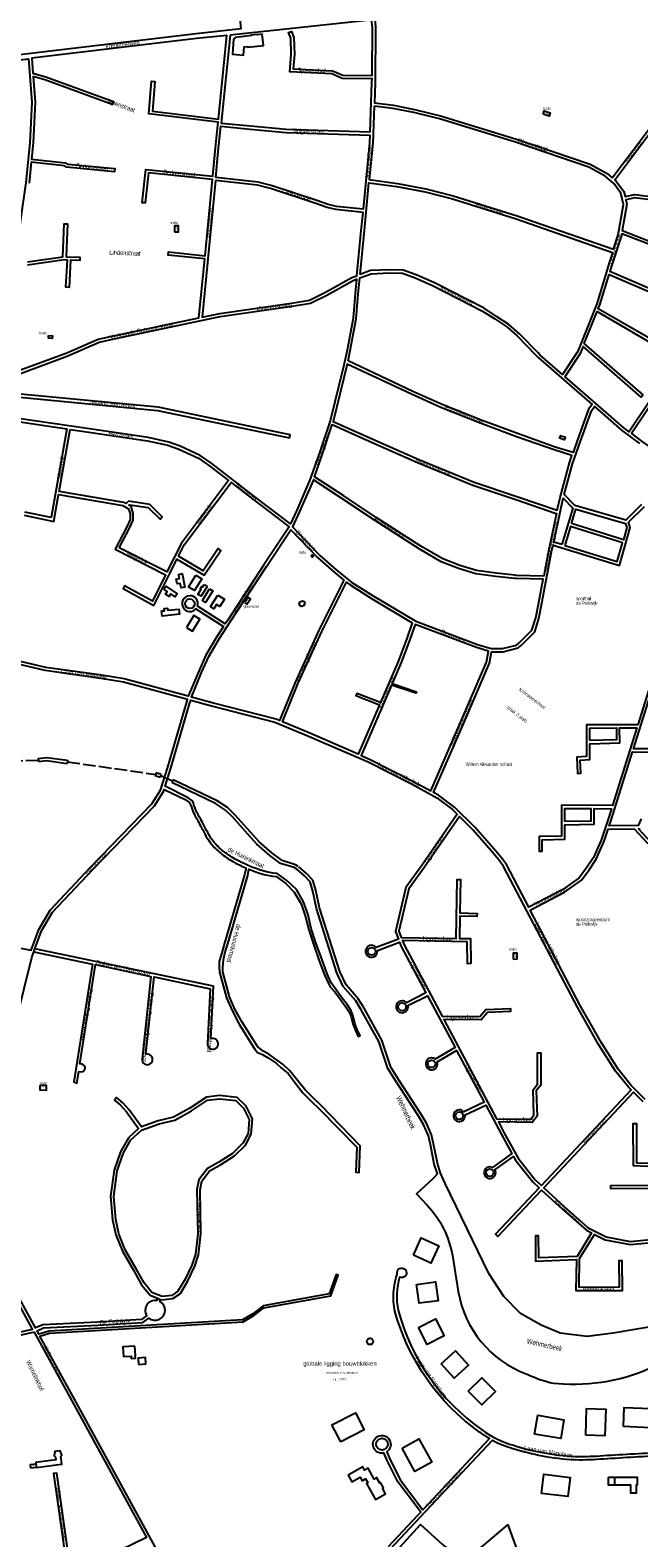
# Model space of a CAD drawing. Extents: x 240000 to 254380, y 435016 to 451025.
# Tile 21 of 35: x 247049 to 247622, y 442375 to 443795. Entities that reach past the tile are written whole.
import ezdxf
from ezdxf.enums import TextEntityAlignment as Align

# ---------------------------------------------------------------- set-up
doc = ezdxf.new("R2010")
doc.units = 0
doc.header["$MEASUREMENT"] = 0
doc.linetypes.add('ACAD_ISO02W100', pattern=[15, 12, -3])
for name, color, linetype in [('BOU-G00', 254, 'Continuous'), ('BOU-G01TRF', 254, 'Continuous'), ('BOU-G01WB', 254, 'Continuous'), ('BOU-G03TRF_code 300_betreedbaar', 254, 'Continuous'), ('BOU-G04TRF_glasvezel', 254, 'Continuous'), ('bou-H01BijG', 254, 'Continuous'), ('BOU-H01IA', 254, 'Continuous'), ('DUI-T02LE', 254, 'ACAD_ISO02W100'), ('SEM-G01TRF', 254, 'Continuous'), ('SEM-H01FA', 254, 'Continuous'), ('SEM-H03ST', 250, 'Continuous'), ('SEM-H03WA', 254, 'Continuous'), ('SEM-H04HN_Trafo_glasvezel', 254, 'Continuous'), ('VER-H01KV', 254, 'Continuous'), ('WAT-H01IT', 254, 'Continuous'), ('WAT-H01WL', 254, 'Continuous')]:
    doc.layers.add(name, color=color, linetype=linetype)
doc.layers.add('SEM-H03HN_Trafo_betreedbaar', color=254, linetype='Continuous', lineweight=0)

msp = doc.modelspace()

# ---------------------------------------------------------------- linework, layer by layer
at = {"layer": 'BOU-G00'}
for points in [[(247188.5, 443282.3), (247191.9, 443283), (247194.5, 443270.3), (247191.1, 443269.6), (247190.2, 443273.8), (247187.3, 443273.3), (247186.3, 443277.7), (247189.3, 443278.3)], [(247204.9, 443281.6), (247210.5, 443278.1), (247203.6, 443267), (247198, 443270.4)], [(247174.7, 443268.4), (247176.6, 443271.2), (247187.4, 443264), (247185.5, 443261.2), (247181.2, 443264), (247179.6, 443261.5), (247176.3, 443263.7), (247178, 443266.2)], [(247212.6, 443272.8), (247215.5, 443271), (247209.7, 443261.7), (247206.8, 443263.5), (247209.8, 443268.4), (247208.9, 443269), (247210.2, 443271), (247211.1, 443270.4)], [(247217.8, 443268.6), (247220.8, 443266.8), (247213.9, 443255.8), (247211, 443257.6)], [(247225.4, 443262.8), (247231.7, 443258.8), (247227.3, 443251.9), (247224.2, 443253.8), (247221.9, 443250), (247218.6, 443252.1)], [(247172.6, 443247.9), (247175.4, 443248.1), (247175.1, 443250.2), (247178.3, 443250.5), (247178.5, 443248.5), (247188.8, 443249.6), (247189.3, 443244.8), (247173.2, 443243.1)], [(247196.1, 443232.3), (247201.7, 443228.9), (247208.6, 443240), (247203, 443243.5)]]:
    msp.add_lwpolyline(points, close=True, dxfattribs=at)
at = {"layer": 'BOU-G01TRF'}
for points in [[(247066.2, 443507.3), (247069.8, 443507), (247069.6, 443504.3), (247066, 443504.6), (247066.2, 443507.2)], [(247313.2, 443299.9), (247314.5, 443298.4), (247315.5, 443299.5), (247314.2, 443300.7)]]:
    msp.add_lwpolyline(points, close=True, dxfattribs=at)
at = {"layer": 'BOU-G01WB'}
msp.add_lwpolyline([(247380.6, 442422), (247381.4, 442422.5), (247378.7, 442427.3), (247377.9, 442426.8), (247374.9, 442432), (247372.7, 442430.7), (247367, 442440.8), (247363.7, 442438.9), (247361.9, 442442.2), (247348.1, 442434.4), (247351.7, 442427.9), (247359.5, 442432.3), (247361.4, 442429), (247364.7, 442430.9), (247366.7, 442427.3), (247365.5, 442426.6), (247374, 442411.5), (247383.5, 442416.8)], close=True, dxfattribs=at)
at = {"layer": 'BOU-G03TRF_code 300_betreedbaar'}
for points in [[(247531.7, 443715.6), (247532.8, 443718.6), (247538.5, 443716.7), (247537.4, 443713.7)], [(247184.8, 443604.9), (247188.4, 443604.7), (247188.6, 443610.3), (247184.9, 443610.4)], [(247503.7, 442920.2), (247507.3, 442920.3), (247507.3, 442925.8), (247503.6, 442925.8)], [(247058.1, 442801), (247057.9, 442797.1), (247064.1, 442796.8), (247064.4, 442800.7)], [(247049.4, 442440.8), (247049.1, 442444.3), (247054.3, 442445.1), (247054.8, 442441.5)]]:
    msp.add_lwpolyline(points, close=True, dxfattribs=at)
msp.add_lwpolyline([(247054.8, 442441.5), (247059.5, 442442.1), (247064.2, 442442.7), (247068.9, 442443.3), (247073.5, 442443.9), (247078.7, 442444.6), (247077.9, 442452.2), (247078.8, 442453.4), (247077, 442457.3), (247072.1, 442456.7), (247071.4, 442452.5), (247072.6, 442451.3), (247072.9, 442448.8), (247068.2, 442448.1), (247063.6, 442447.5), (247058.9, 442446.9), (247054.2, 442446.2), (247054.3, 442445.1)], dxfattribs=at)
at = {"layer": 'BOU-G04TRF_glasvezel'}
msp.add_lwpolyline([(247250.8, 443255.7), (247252.9, 443254.3), (247256.2, 443259.4), (247254.1, 443260.7)], close=True, dxfattribs=at)
at = {"layer": 'bou-H01BijG'}
msp.add_lwpolyline([(247302.2, 443255), (247303.1, 443256.6), (247305.4, 443257.4), (247306.7, 443256.7), (247307.3, 443254.8), (247306.2, 443252.7), (247304.4, 443252.2), (247302.8, 443253.1)], close=True, dxfattribs=at)
at = {"layer": 'BOU-H01IA'}
for points in [[(247250.1, 443788.7), (247242.2, 443787.8), (247240.4, 443786), (247239.2, 443772.1), (247249.6, 443771.2), (247250.3, 443778.8), (247253.7, 443779.2), (247253.8, 443778.6), (247268.4, 443780.3), (247267.2, 443790.7), (247262.7, 443790.2), (247262.7, 443790.6), (247257, 443790), (247257.1, 443789.5), (247252.6, 443789)], [(247552.7, 443411.4), (247551.7, 443408.8), (247547.3, 443410.4), (247548.3, 443413), (247548.9, 443412.8)], [(247409.7, 442641.3), (247417.1, 442657.7), (247433.5, 442650.3), (247426.1, 442633.9)], [(247412.7, 442613.9), (247430.6, 442616.4), (247433, 442598.5), (247415.2, 442596.1)], [(247414.5, 442573.4), (247430.6, 442581.4), (247438.6, 442565.4), (247422.5, 442557.3)], [(247147.4, 442555.7), (247136.1, 442555), (247136.7, 442546), (247143.8, 442546.4), (247143.9, 442544.2), (247147.9, 442544.4), (247147.8, 442546.7), (247148, 442546.7)], [(247151, 442538.6), (247157.9, 442539), (247157.5, 442545), (247150.6, 442544.6)], [(247435.9, 442539.1), (247449.3, 442551.2), (247461.4, 442537.8), (247448, 442525.7)], [(247461.3, 442513.3), (247474.1, 442526), (247486.8, 442513.1), (247474, 442500.5)], [(247571.9, 442472), (247572.7, 442497), (247590.7, 442496.4), (247589.9, 442471.4)], [(247607.4, 442480.1), (247608.2, 442498), (247633.1, 442497), (247632.4, 442479)], [(247341.2, 442465.7), (247332.9, 442481.7), (247355.2, 442493.1), (247363.4, 442477.1)], [(247523.7, 442473), (247526.7, 442490.7), (247551.4, 442486.5), (247548.3, 442468.8)], [(247399, 442459.7), (247414.7, 442468.4), (247426.9, 442446.5), (247411.1, 442437.8)], [(247530.3, 442417.2), (247532.3, 442435.1), (247557.2, 442432.2), (247555.1, 442414.3)], [(247593.2, 442432.3), (247620.2, 442432.3), (247620.2, 442424.8), (247619.4, 442424.8), (247619.4, 442417.3), (247614.2, 442417.3), (247614.2, 442424.8), (247593.2, 442424.8)]]:
    msp.add_lwpolyline(points, close=True, dxfattribs=at)
msp.add_lwpolyline([(247599.2, 442424.8), (247599.2, 442432.3)], dxfattribs=at)
msp.add_circle((247368.8, 442560.2), 3, dxfattribs=at)
at = {"layer": 'BOU-H01IA', "invisible_edges": 15}
for points in [[(247088.5, 442887.2), (247088.2, 442880.8), (247093.6, 442880.1)], [(247086.9, 442874.8), (247084.6, 442868.8), (247092.1, 442873.2)]]:
    msp.add_3dface(points, dxfattribs=at)
at = {"layer": 'DUI-T02LE'}
for points in [[(246880, 443103.2), (247056.7, 443107.5)], [(247083.8, 443105.9), (247167.1, 443094)], [(247171.3, 443091.2), (247166.7, 443092.6)], [(247172.2, 443094), (247167.6, 443095.4)], [(247182.8, 443087.7), (247171.8, 443092.6)]]:
    msp.add_lwpolyline(points, dxfattribs=at)
at = {"layer": 'VER-H01KV'}
for points in [[(247214.1, 443945.1), (247207.5, 443942.2), (247190.3, 443932.7), (247098.2, 443868.2), (247079.5, 443858.2), (247058.2, 443849.8), (247016.5, 443840.4), (247009.8, 443839.2), (246991.2, 443835.9), (246985.1, 443831.2), (246981.3, 443824.4), (246980.3, 443815.8), (246990.1, 443765.2), (246994.3, 443765.4), (247011.9, 443768.5), (247023.1, 443769.9), (247205, 443791.6), (247247.4, 443796.2), (247245.9, 443811.5), (247240.5, 443849.3), (247215.6, 443937.4)], [(247237, 443790), (247228.7, 443707.1), (247256.4, 443704.4), (247290, 443701.3), (247368.8, 443698.9), (247370.6, 443745.3), (247370.7, 443748.9), (247342.5, 443749.2), (247332.8, 443753.5), (247293.3, 443755.4), (247294.6, 443771.7), (247294.2, 443787), (247292.2, 443792.3), (247295, 443793.4), (247297.2, 443787.6), (247297.6, 443771.7), (247296.5, 443758.2), (247333.5, 443756.4), (247343.2, 443752.2), (247370.7, 443751.9), (247371.1, 443797.5), (247370.3, 443804.3), (247368.7, 443804.1)], [(246989.9, 443760.2), (246994.8, 443760.4), (247012.7, 443763.5), (247023.7, 443764.9), (247047.3, 443767.7), (247050.6, 443726.8), (247048.6, 443688.6), (247044.9, 443651.1), (247039.5, 443614.1), (247035.1, 443578), (247035, 443576.8), (247005.9, 443577.9), (246968.1, 443579.3), (246965, 443580.5), (246963.5, 443585.1), (246967.4, 443609.6), (246990.2, 443745.6)], [(247372.8, 443723.1), (247371.4, 443688.3), (247368.1, 443653.9), (247394.7, 443650.2), (247421.4, 443645.3), (247447.2, 443638.6), (247507.2, 443619.8), (247598.1, 443588.3), (247602.5, 443602), (247607.5, 443630.6), (247605, 443641.3), (247598.4, 443650.3), (247590.3, 443657.1), (247574.9, 443665.6), (247505.9, 443689.3), (247434.3, 443711.2), (247410.2, 443717), (247390.4, 443721)], [(247223.6, 443656), (247226, 443680.4), (247228.4, 443704.1), (247256.1, 443701.5), (247289.8, 443698.3), (247368.7, 443695.9), (247368.4, 443688.5), (247362.5, 443626.1), (247337.1, 443628.7), (247329.3, 443630.5), (247317.8, 443634.5), (247275.9, 443648.4), (247263.6, 443651.6)], [(247223.3, 443653), (247210.9, 443524.5), (247227.3, 443527.9), (247295, 443537.7), (247311.8, 443540.4), (247326.8, 443547.8), (247351.7, 443561.7), (247356.4, 443563.4), (247360.6, 443606.1), (247362.2, 443623.1), (247336.6, 443625.7), (247328.4, 443627.6), (247316.9, 443631.7), (247275.1, 443645.5), (247263, 443648.6)], [(247359.5, 443564.6), (247363.5, 443605.9), (247367.8, 443650.9), (247394.2, 443647.3), (247420.7, 443642.4), (247446.3, 443635.7), (247506.3, 443616.9), (247597.2, 443585.4), (247594.3, 443576.6), (247582.3, 443537), (247564.6, 443493.1), (247563.6, 443491), (247550, 443470.4), (247529.1, 443488.6), (247527.2, 443490.7), (247509.5, 443508.8), (247499.4, 443517.6), (247488, 443525.2), (247476.3, 443532.8), (247429, 443557), (247412.4, 443564.4), (247399.9, 443568.7), (247386.9, 443569.1), (247369.4, 443568.2)], [(247348.3, 443483.2), (247350.1, 443492.9), (247355.9, 443523), (247357.7, 443546.5), (247359.2, 443561.3), (247370, 443565.2), (247386.9, 443566.1), (247399.3, 443565.7), (247411.3, 443561.6), (247427.7, 443554.3), (247474.8, 443530.2), (247486.3, 443522.7), (247497.6, 443515.2), (247507.4, 443506.7), (247525, 443488.6), (247527, 443486.5), (247577.9, 443442.2), (247574.6, 443437.7), (247564.1, 443408.8), (247559.9, 443396.9), (247543.2, 443402.2), (247508.6, 443414.5), (247474.4, 443427.2), (247437.2, 443441.9), (247409.2, 443454.6)], [(247436, 443439.1), (247407.9, 443451.9), (247347.4, 443480.3), (247334.1, 443426.2), (247368.6, 443410.7), (247414.7, 443390.4), (247466.7, 443369.2), (247507.1, 443355.7), (247545.1, 443342.6), (247547.7, 443354.7), (247556.5, 443387.4), (247558.9, 443394.1), (247542.3, 443399.4), (247507.6, 443411.6), (247473.3, 443424.4)], [(247646.2, 443462.4), (247642.6, 443456), (247614.9, 443414.8), (247624.3, 443407.8), (247682.5, 443366.5), (247714.7, 443347), (247788.9, 443312.1), (247823.3, 443299.7), (247844.7, 443377.4), (247794.9, 443397.6), (247752.9, 443413.9), (247707.9, 443432.5), (247669.9, 443450.9)], [(247132.8, 443307.2), (247142.8, 443326.4), (247145.9, 443333.3), (247145.9, 443339.7), (247144, 443346.2), (247141.9, 443347.3), (247142.6, 443347.9), (247160, 443345.1), (247171.1, 443334.3), (247173.2, 443336.5), (247161.4, 443348), (247141.6, 443351.1), (247139.1, 443348.9), (247137, 443350), (247076.2, 443360.4), (247086.5, 443418.8), (247104.2, 443416.3), (247159.4, 443408.1), (247178.5, 443403.8), (247188.8, 443400.3), (247207.3, 443391.7), (247218.1, 443384.1), (247235.7, 443370.6), (247191.4, 443311.8), (247177.6, 443284.6)], [(247437.2, 443296.9), (247416.5, 443308.9), (247374.7, 443335.7), (247344, 443356.1), (247316.4, 443374.1), (247324.2, 443395.8), (247333.2, 443423.4), (247367.4, 443408), (247413.5, 443387.6), (247465.7, 443366.4), (247506.1, 443352.9), (247544.1, 443339.7), (247544.5, 443339.6), (247536.9, 443304), (247532.5, 443280.7), (247506.5, 443281.3), (247505, 443281.5), (247487.7, 443283.4), (247468.9, 443285.8), (247453.2, 443290.7)], [(247435.9, 443294.2), (247415, 443306.3), (247373.1, 443333.2), (247342.4, 443353.6), (247315.5, 443371.2), (247302.5, 443341.4), (247295.9, 443326.9), (247321.4, 443300.5), (247336.6, 443286.9), (247351.8, 443274.8), (247371.9, 443262.2), (247411.8, 443238.3), (247470, 443216.2), (247482.7, 443212.4), (247493.4, 443212.5), (247506.7, 443215.7), (247509.2, 443217.9), (247521.2, 443229.9), (247524.8, 443241.4), (247527.8, 443255.7), (247531.9, 443277.7), (247506.4, 443278.3), (247504.7, 443278.5), (247487.3, 443280.4), (247468.3, 443282.9), (247452.2, 443287.9)], [(247549.3, 443310.4), (247541.8, 443312.7), (247550.6, 443354.1), (247559.8, 443344.5)], [(247558.5, 443330.1), (247562.7, 443343.6), (247609.2, 443330.2), (247610.6, 443326.4), (247607.4, 443314.9)], [(247220.3, 443161.4), (247200.6, 443166.7), (247210.3, 443190), (247217, 443204.9), (247226.7, 443221.7), (247237.3, 443237.5), (247271.5, 443289.8), (247294.4, 443324.1), (247319.3, 443298.3), (247334.6, 443284.6), (247344.3, 443276.9), (247320.6, 443229.9), (247298.3, 443180.6), (247283.5, 443144.6), (247280.3, 443145.9)], [(247552.2, 443309.6), (247601.6, 443294.4), (247606.5, 443312), (247557.6, 443327.3)], [(247301, 443179.4), (247323.3, 443228.6), (247346.7, 443275), (247350, 443272.3), (247370.3, 443259.7), (247408.6, 443236.7), (247403, 443221), (247395.4, 443200.4), (247378.7, 443161.8), (247356.3, 443170.1), (247355.5, 443168.3), (247377.7, 443159.5), (247357.6, 443113), (247310, 443133.6), (247286.3, 443143.4)], [(247453.9, 443142.7), (247478.4, 443199.6), (247480.2, 443210), (247469.1, 443213.4), (247411.3, 443235.2), (247405.9, 443219.9), (247398.2, 443199.3), (247389.6, 443179.6), (247412.7, 443171.8), (247412, 443170.4), (247389, 443177.9), (247360.4, 443111.8), (247368.3, 443108.4), (247409.8, 443087.4), (247426.1, 443078.5)], [(246997.4, 443210.6), (246996.1, 443196.4), (246986.8, 443118.9), (246981.4, 443089.5), (246968, 443021.7), (246964.6, 443006), (246950.5, 442936.6), (246960.2, 442935), (247007.9, 442935.9), (247011.3, 442935.6), (247049.7, 442928.4), (247057, 442948), (247067.6, 442966.1), (247105.9, 443007), (247163.4, 443066.2), (247171.6, 443079.2), (247178.4, 443100.7), (247196, 443161.2), (247197.1, 443164.6), (247136.7, 443180.9), (247113.6, 443184.7), (247063, 443191.7), (247021.7, 443201.6)], [(247575.7, 443125.9), (247575.7, 443137.6), (247600.7, 443137.7), (247600.9, 443126.6)], [(247494.6, 443007.4), (247491, 443012.2), (247485.1, 443019.6), (247465.7, 443041.9), (247453.1, 443054.4), (247420.1, 443006.6), (247405.2, 442986.2), (247395.8, 442946.3), (247398.1, 442940.5), (247450, 442939.6), (247450.9, 442995.2), (247453.9, 442995.2), (247453.4, 442963.6), (247469.6, 442963.1), (247469.5, 442960.1), (247453.3, 442960.6), (247453, 442939.6), (247463.3, 442939.4), (247463.6, 442915.9), (247460.6, 442915.8), (247460.4, 442936.4), (247399.3, 442937.5), (247400.9, 442933.4), (247436.6, 442866.4), (247472.1, 442866.1), (247477.9, 442872.8), (247501, 442873.7), (247501.1, 442870.7), (247479.3, 442869.9), (247473.4, 442863.1), (247438.2, 442863.3), (247488, 442769.8), (247520.1, 442769.3), (247523, 442773.4), (247522.3, 442797.1), (247526.6, 442802.5), (247526.6, 442831.8), (247529.6, 442831.8), (247529.6, 442801.4), (247525.3, 442796.1), (247526, 442772.4), (247521.6, 442766.3), (247489.6, 442766.8), (247494.8, 442756.9), (247508.2, 442732.7), (247524.2, 442712.3), (247530.1, 442706.9), (247614.7, 442796.9), (247612.4, 442799.1), (247599.9, 442814.6), (247584, 442839.7), (247564, 442875)], [(247552.2, 443049.6), (247552.2, 443062), (247576.7, 443061.8), (247576.7, 443050)], [(246887.8, 442694), (246887.2, 442691.8), (246881.4, 442639.9), (246875, 442612.2), (246873.5, 442603.4), (246873.5, 442520.4), (246874.9, 442512.6), (246880.9, 442513.8), (246913.7, 442527.5), (246948.4, 442541.9), (247000.8, 442560.3), (247008, 442561.8), (247031.5, 442567.4), (247051.2, 442571.7), (247021.5, 442625.9), (247013.2, 442635), (247005.7, 442642.2), (247001.5, 442645)]]:
    msp.add_lwpolyline(points, close=True, dxfattribs=at)
for points in [[(247676.6, 443836.7), (247565.7, 443824.5), (247537.4, 443821.3), (247506.7, 443818.4), (247373.3, 443804.6), (247374.1, 443797.6), (247373.6, 443745.2), (247372.9, 443726.1), (247390.9, 443723.9), (247410.8, 443719.9), (247435.1, 443714.1), (247506.8, 443692.1), (247576.1, 443668.3), (247592, 443659.6), (247596.9, 443655.5), (247630.9, 443700.7), (247635.8, 443705.4), (247641.6, 443708.4), (247650.2, 443708.4), (247702.9, 443701.7), (247703.4, 443707.6), (247705.9, 443746.2), (247704.4, 443789.7), (247700.7, 443837.7)], [(247037.3, 443473.8), (247083.4, 443490.7), (247112.9, 443503.7), (247128.9, 443507.3), (247207.8, 443523.8), (247213.2, 443579.2), (247178.9, 443582.8), (247179.2, 443585.8), (247213.5, 443582.1), (247220.4, 443654), (247160.4, 443660.2), (247157.2, 443631.9), (247154.2, 443632.2), (247157.7, 443663.5), (247220.7, 443657), (247223, 443680.7), (247225.8, 443707.9), (247160.7, 443715.7), (247163.2, 443746.6), (247166.1, 443746.4), (247163.9, 443718.3), (247226.1, 443710.9), (247234, 443789.7), (247205.5, 443786.6), (247050.3, 443768.1), (247051.4, 443754.1), (247063.7, 443750.7), (247127.2, 443727.5), (247126.2, 443724.7), (247062.8, 443747.9), (247051.7, 443750.9), (247053.6, 443726.9), (247051.6, 443688.4), (247050.1, 443673.3), (247082.1, 443669.7), (247084.2, 443668.4), (247128.7, 443664.3), (247128.4, 443661.3), (247083.2, 443665.5), (247081.1, 443666.8), (247049.8, 443670.3), (247047.9, 443650.7)], [(247692.4, 443630.2), (247700.2, 443670.6), (247702.6, 443698.7), (247650.1, 443705.4), (247642.3, 443705.4), (247637.6, 443702.9), (247633.2, 443698.7), (247599.2, 443653.5), (247600.6, 443652.4), (247607.8, 443642.6), (247608.9, 443638), (247618, 443639.8), (247684, 443631.3)], [(247684, 443631.3), (247683.6, 443628.3), (247618.1, 443636.7), (247609.6, 443635), (247610.6, 443630.7), (247606.3, 443606), (247673.1, 443580.1)], [(247046.3, 443576.5), (247079.7, 443581.1), (247079.7, 443581.3), (247080.9, 443612.3), (247083.9, 443612.2), (247082.7, 443581.2), (247095.7, 443580.9), (247095.6, 443577.9), (247086.9, 443578.1), (247085.5, 443552.5), (247082.5, 443552.6), (247083.9, 443578.2), (247080.9, 443578.3), (247046.4, 443573.5)], [(247673.1, 443580.1), (247672, 443577.3), (247605.8, 443603), (247605.5, 443601.2), (247597.2, 443575.7), (247594.7, 443567.6), (247665.2, 443537.3)], [(247038.1, 443470.9), (247084.4, 443487.9), (247113.9, 443500.8), (247129.5, 443504.3), (247227.8, 443524.9), (247295.4, 443534.8), (247312.7, 443537.5), (247328.2, 443545.2), (247352.9, 443559), (247356, 443560.1), (247354.7, 443546.7), (247352.9, 443523.4), (247347.2, 443493.5), (247344.1, 443479.2), (247331.2, 443426.9), (247321.3, 443396.8), (247312.3, 443371.4), (247299.8, 443342.6), (247294, 443329.8), (247261.5, 443354.5), (247219.9, 443386.6), (247208.8, 443394.3), (247190, 443403.1), (247179.3, 443406.7), (247160, 443411.1), (247104.6, 443419.3), (247035.7, 443429.4)], [(247649.7, 443494.3), (247583.6, 443532.4), (247585.1, 443536), (247593.8, 443564.7), (247664.1, 443534.5), (247665.2, 443537.3)], [(247625.8, 443451.4), (247570.5, 443499.6), (247582.5, 443529.6), (247648.3, 443491.6), (247649.7, 443494.3)], [(247625.8, 443451.4), (247623.9, 443449.1), (247569.3, 443496.7), (247567.4, 443491.9), (247566.2, 443489.5), (247552.3, 443468.4), (247607.5, 443420.4), (247612.5, 443416.6), (247632.2, 443445.9)], [(247039.2, 443449), (247168.9, 443436.7), (247292.9, 443410.7), (247293.5, 443413.7), (247169.4, 443439.7), (247039.7, 443451.9)], [(247624.4, 443348.2), (247609.5, 443333.2), (247561.6, 443347), (247551.5, 443357.4), (247559.4, 443386.5), (247567, 443407.8), (247577.2, 443436.2), (247580.2, 443440.2), (247605.6, 443418.1), (247622.5, 443405.4)], [(247035.1, 443426.5), (247083.5, 443419.2), (247068.7, 443335.7), (247043.9, 443340.9)], [(247663.3, 443275.9), (247620.9, 443140.8), (247572.7, 443140.6), (247572.7, 443110.7), (247563.5, 443110.2), (247564.2, 443094.8), (247567.2, 443095), (247566.6, 443107.4), (247575.7, 443107.9), (247575.7, 443122.9), (247604, 443123.7), (247603.7, 443137.7), (247619.9, 443137.8), (247597, 443064.7), (247549.2, 443065), (247549.2, 443035.8), (247527.9, 443035.4), (247527.9, 443021.8), (247530.9, 443021.8), (247530.9, 443032.4), (247552.2, 443032.9), (247552.2, 443046.6), (247579.7, 443047.1), (247579.7, 443061.8), (247596, 443061.7), (247592.9, 443051.7), (247586.5, 443032), (247579.1, 443015.7), (247572.7, 443005.9), (247565.8, 442996.5), (247550.3, 442985.5), (247518.2, 442968.9), (247497.2, 443009.1), (247493.4, 443014.1), (247487.4, 443021.5), (247467.9, 443044), (247448.4, 443063.3), (247433.4, 443074.5), (247428.7, 443077), (247456.7, 443141.5), (247481.3, 443198.7), (247483.2, 443209.4), (247493.8, 443209.5), (247508.2, 443213), (247511.3, 443215.7), (247523.8, 443228.3), (247527.7, 443240.6), (247530.7, 443255.1), (247539.8, 443303.4), (247541.2, 443309.8), (247603.7, 443290.6), (247613.8, 443326.5), (247612, 443331.4), (247627.3, 443346.2)], [(247644.7, 443118), (247616.9, 443118.1), (247639.7, 443190.9)], [(247624.1, 443052.1), (247621.3, 443045.8), (247594, 443045.6), (247595.7, 443050.8), (247615.9, 443115.1), (247642.4, 443115)], [(247627.9, 442788.1), (247614.6, 442801.1), (247602.3, 442816.4), (247586.6, 442841.2), (247566.7, 442876.4), (247519.6, 442966.2), (247551.9, 442983), (247567.9, 442994.3), (247575.1, 443004.1), (247581.8, 443014.2), (247589.3, 443031), (247593, 443042.5), (247617.6, 443042.8), (247630.3, 443029.1)], [(247633.2, 443030.3), (247621.6, 443042.8), (247623.2, 443042.9)], [(247626, 442785.8), (247616.8, 442794.8), (247532.3, 442704.9), (247552, 442686.9), (247574.3, 442667.3), (247591.1, 442658.7), (247613.8, 442654.4), (247639.3, 442656.8)], [(247171.7, 442599.8), (247172.6, 442599.5), (247183.1, 442600.7), (247190.3, 442605.4), (247197.4, 442617.4), (247204, 442631), (247207.4, 442641.8), (247209.6, 442661.4), (247208.9, 442702.8), (247210.6, 442711), (247217.8, 442720.7), (247228.2, 442726.4), (247241.1, 442734.9), (247251.6, 442744.9), (247256.9, 442755.3), (247258.1, 442769.8), (247252.3, 442781.7), (247243.7, 442789.9), (247227, 442791.8), (247214.8, 442790.2), (247199.3, 442779.9), (247183.9, 442771.3), (247169.4, 442768), (247153.6, 442762.3), (247141.8, 442778.4), (247136.1, 442784.7), (247130.1, 442789.8), (247128.3, 442787.4), (247134, 442782.6), (247139.5, 442776.5), (247151, 442760.8), (247141.4, 442751.9), (247133.9, 442738.8), (247128, 442721.5), (247124.6, 442696.8), (247126.5, 442674.7), (247129.4, 442660.6), (247135.7, 442645.1), (247146, 442627.2), (247153.7, 442613.6), (247161.7, 442603.8), (247168.9, 442600.9)], [(247132.3, 442661.5), (247129.5, 442675.1), (247127.7, 442696.7), (247130.9, 442720.8), (247136.6, 442737.6), (247143.7, 442750), (247153.6, 442759.1), (247170.3, 442765.2), (247185, 442768.5), (247200.9, 442777.3), (247215.9, 442787.4), (247227, 442788.7), (247242.4, 442787), (247249.8, 442779.9), (247255, 442769.2), (247254, 442756.1), (247249.1, 442746.8), (247239.2, 442737.2), (247226.6, 442728.9), (247215.8, 442723), (247207.8, 442712.3), (247205.9, 442703.1), (247206.6, 442661.5), (247204.4, 442642.5), (247201.2, 442632.1), (247194.8, 442618.8), (247188, 442607.5), (247182.1, 442603.6), (247173, 442602.6), (247163.5, 442606.3), (247156.2, 442615.3), (247148.6, 442628.7), (247138.4, 442646.4)], [(247630.4, 442725), (247616.9, 442725.4), (247616.4, 442765.4), (247619.6, 442765.4), (247619.8, 442728.3), (247633.5, 442727.9)], [(247631.9, 442704.3), (247595.4, 442704), (247595.4, 442707), (247630.2, 442707.3)], [(247138.4, 442646.4), (247132.3, 442661.5)], [(247168.9, 442600.9), (247171.7, 442599.8)], [(247032.1, 442564.5), (247051.8, 442568.8), (247052.7, 442569), (247088, 442504.4), (247158.3, 442375.6), (247123, 442358.3)], [(247085.6, 442354.5), (247073.9, 442436.2), (247070.9, 442435.8), (247082.6, 442354.3)]]:
    msp.add_lwpolyline(points, dxfattribs=at)
for points in [[(247043.3, 443338), (247071.1, 443332.1), (247075.6, 443357.4), (247136, 443347.2), (247141.5, 443344.1), (247142.9, 443339.2), (247142.9, 443333.9), (247140.1, 443327.7), (247128.8, 443305.9), (247176.3, 443281.9), (247164, 443257.2), (247137.8, 443271.6), (247136.4, 443269), (247165.3, 443253.1), (247180.3, 443283.2), (247187.1, 443296.7), (247212.7, 443281.4), (247228.3, 443304.9), (247225.8, 443306.6), (247211.8, 443285.5), (247188.5, 443299.4), (247193.9, 443310.2), (247238.1, 443368.8), (247259.7, 443352.1), (247292.8, 443327), (247269, 443291.4), (247234.8, 443239.1), (247232.5, 443235.7), (247206.4, 443252.4, 0.511089), (247199.3, 443262.2, 1.547223), (247204.9, 443249.8), (247230.8, 443233.2), (247224.2, 443223.3), (247214.3, 443206.3), (247207.5, 443191.2), (247197.7, 443167.5), (247137.3, 443183.9), (247114, 443187.7), (247063.5, 443194.7), (247022.6, 443204.4)], [(247029, 442835.4), (247050.3, 442921.5), (247052.3, 442926.9), (247053.4, 442929.8), (247059.7, 442946.7), (247070, 442964.3), (247108.1, 443004.9), (247165.8, 443064.3), (247174.3, 443078), (247174.9, 443079.7), (247194.8, 443070.3), (247199.2, 443067.3), (247199.6, 443066), (247200.3, 443064), (247201, 443062.1), (247201.7, 443060.2), (247202.4, 443058.4), (247203.2, 443056.9), (247203.9, 443055.4), (247204.6, 443054.1), (247205.4, 443052.8), (247206.1, 443051.5), (247206.8, 443050.2), (247207.6, 443048.8), (247208.4, 443047.2), (247209.3, 443045.5), (247210.3, 443043.7), (247211.3, 443041.8), (247212.3, 443039.8), (247213.4, 443037.9), (247214.4, 443036), (247215.5, 443034.1), (247216.6, 443032.4), (247217.7, 443030.8), (247218.8, 443029.3), (247219.9, 443027.9), (247221.1, 443026.5), (247222.2, 443025.3), (247223.4, 443024.1), (247224.6, 443023), (247225.8, 443021.9), (247227, 443020.8), (247228.3, 443019.7), (247229.7, 443018.7), (247231, 443017.7), (247232.5, 443016.7), (247233.9, 443015.6), (247235.4, 443014.6), (247237, 443013.6), (247238.7, 443012.6), (247240.4, 443011.6), (247242.3, 443010.5), (247244.4, 443009.5), (247246.6, 443008.4), (247248.9, 443007.3), (247251.8, 443006), (247251.8, 443004.8), (247250.7, 442999.4), (247231.7, 442935.1), (247229.6, 442927.2), (247228.3, 442922.8), (247226.9, 442917.8), (247226.7, 442912.5), (247227.1, 442907.7), (247233.6, 442883.7), (247239, 442871.7), (247245.5, 442858.8), (247257, 442840.8), (247260.5, 442835.3), (247262.9, 442832.2), (247267.5, 442830.3), (247272.9, 442827.2), (247280.4, 442822.1), (247285.3, 442817.8), (247291.9, 442812.5), (247298.2, 442803.5), (247305.6, 442794.1), (247313.7, 442786.2), (247321.4, 442778.8), (247356.4, 442743.2), (247355.6, 442719.4), (247358.5, 442719.2), (247359.5, 442744.3), (247322.9, 442782.2), (247315.8, 442788.9), (247307.8, 442797.2), (247300.7, 442805.4), (247293.2, 442815), (247287.1, 442820.9), (247281.3, 442825.1), (247273.7, 442830.5), (247268.3, 442833.5), (247263.1, 442837.6), (247259.1, 442843.7), (247248.4, 442860.7), (247241.7, 442873), (247236.5, 442884.7), (247230.2, 442908), (247230.2, 442912.6), (247230.8, 442919.5), (247232.5, 442927), (247235, 442934.5), (247253.7, 442998.8), (247254.7, 443004.8), (247257.3, 443003.7), (247260.5, 443002.5), (247263.8, 443001.4), (247267.1, 443000.4), (247270.5, 442999.4), (247273.9, 442998.7), (247277.2, 442998.2), (247280.6, 442997.8), (247289.4, 442991.4), (247297.4, 442983.1), (247303.9, 442972), (247307.9, 442960.7), (247311.2, 442947.7), (247315.6, 442934.1), (247321, 442918.6), (247325.9, 442905.4), (247329.6, 442897.1), (247331.4, 442894.1), (247335.6, 442889.2), (247340.9, 442882.2), (247345.8, 442875.5), (247349.4, 442869.8), (247351.1, 442865.8), (247352.5, 442859.1), (247355.2, 442853), (247357.8, 442847.3), (247359.5, 442848.1), (247356.7, 442853.6), (247354.5, 442859.8), (247353, 442866.4), (247350.9, 442871.4), (247347.4, 442877.3), (247341.7, 442884.7), (247337, 442891.1), (247332.1, 442897.7), (247328.6, 442906.3), (247323.7, 442919.5), (247317.9, 442935.4), (247313.5, 442948.8), (247310.6, 442961.7), (247306.2, 442973.9), (247299.5, 442985.6), (247290.5, 442994.2), (247281.4, 443000.8), (247277.6, 443001.1), (247274.5, 443001.6), (247271.2, 443002.4), (247267.9, 443003.2), (247264.7, 443004.3), (247261.5, 443005.4), (247258.4, 443006.5), (247255.5, 443007.7), (247252.7, 443008.9), (247250.2, 443010), (247247.9, 443011.1), (247245.7, 443012.2), (247243.7, 443013.2), (247241.9, 443014.2), (247240.2, 443015.2), (247238.6, 443016.2), (247237.1, 443017.2), (247235.6, 443018.1), (247234.2, 443019.1), (247232.8, 443020.1), (247231.5, 443021.1), (247230.2, 443022.1), (247229, 443023.1), (247227.8, 443024.1), (247226.6, 443025.2), (247225.5, 443026.3), (247224.4, 443027.4), (247223.3, 443028.5), (247222.2, 443029.8), (247221.2, 443031.1), (247220.1, 443032.5), (247219.1, 443034), (247218.1, 443035.7), (247217, 443037.5), (247216, 443039.3), (247215, 443041.2), (247213.9, 443043.1), (247213, 443045), (247212, 443046.9), (247211.1, 443048.6), (247210.2, 443050.2), (247209.5, 443051.7), (247208.7, 443053), (247208, 443054.2), (247207.3, 443055.5), (247206.6, 443056.8), (247205.9, 443058.2), (247205.2, 443059.6), (247204.5, 443061.3), (247203.8, 443063.1), (247203.1, 443065), (247202.5, 443067), (247201.8, 443069), (247197.5, 443071.9), (247197.1, 443072.2), (247175.9, 443083), (247181.2, 443099.8), (247198.9, 443160.3), (247200, 443163.8), (247219.5, 443158.5), (247279.3, 443143.1), (247308.8, 443130.9), (247367, 443105.7), (247408.4, 443084.8), (247431.7, 443072), (247446.5, 443061), (247450.9, 443056.6), (247417.7, 443008.3), (247402.4, 442987.5), (247392.7, 442946), (247395.5, 442939), (247374.7, 442931.1, 0.226621), (247370.3, 442933.2, 2.414214), (247375.9, 442927.5, 0.035474), (247375.9, 442928.3), (247396.6, 442936.2), (247398.2, 442932.1), (247421.5, 442888.4), (247403.1, 442879.1, 0.210075), (247399, 442880.9, 2.414214), (247404.6, 442875.2, 0.051452), (247404.5, 442876.4), (247422.9, 442885.7), (247448.9, 442836.9), (247430.2, 442825.9, 0.164009), (247426.8, 442827.1, 2.414214), (247432.4, 442821.5, 0.092582), (247432, 442823.5), (247450.3, 442834.2), (247476.3, 442785.4), (247457.2, 442776.2, 0.226108), (247452.9, 442778.2, 2.414214), (247458.4, 442772.7, 0.033346), (247458.4, 442773.4), (247477.7, 442782.7), (247492.2, 442755.5), (247502.3, 442737), (247484.2, 442723.9, 0.124006), (247481.6, 442724.6, 2.414214), (247487.1, 442719.1, 0.128392), (247486.4, 442721.8), (247503.8, 442734.3), (247505.6, 442731), (247522, 442710.3), (247528.1, 442704.7), (247487, 442661.1), (247489.2, 442659), (247530.3, 442702.7), (247550, 442684.6), (247572.6, 442664.8), (247577.4, 442662.3), (247563.9, 442640.3), (247527.7, 442639), (247527.5, 442659.5), (247524.5, 442659.5), (247524.7, 442635.9), (247563.1, 442637.3), (247562.7, 442608), (247606.6, 442608.3), (247606.1, 442636.2), (247603.1, 442636.1), (247603.5, 442611.3), (247565.7, 442611), (247566.1, 442638.3), (247580.1, 442661), (247590.1, 442655.8), (247613.7, 442651.4), (247647.8, 442654.6)], [(247052.4, 442927.1), (247107.4, 442915.5), (247090, 442804.6), (247092.9, 442803.4), (247094.6, 442814.4), (247096.6, 442814.1, 1), (247097.6, 442821.1), (247095.7, 442821.4), (247110.3, 442914.9), (247162.6, 442903.9), (247154.2, 442826.2, 2.414214), (247159.7, 442830.6), (247157.7, 442830.8), (247165.6, 442903.3), (247218.3, 442892.2), (247215.8, 442840.6, 2.414214), (247221.1, 442845.4), (247219.1, 442845.5), (247221.5, 442894.6), (247053.4, 442929.9)], [(247168.9, 442600.9), (247168.2, 442598.7, 0.650117), (247158.6, 442584.5), (247153.8, 442580.8), (247112.4, 442578.4), (247060.7, 442575.9), (247053.9, 442572.9), (247024, 442627.7)], [(247386.1, 442367.2), (247413.9, 442396.8), (247416.5, 442399.6), (247394.9, 442428.1), (247384.8, 442448.1), (247381.9, 442455.2, -11.2444), (247384.6, 442456.4), (247387.6, 442449.4), (247397.4, 442429.7), (247418.6, 442401.8), (247424.1, 442407.7), (247481.3, 442468.7, -0.030535), (247472, 442474.9, -0.174505), (247392.3, 442588.8, -0.135122), (247394.4, 442623.6, -4.765142), (247396.7, 442620.8, 0.126764), (247395.2, 442589.5, 0.174453), (247473.7, 442477.3, 0.096475), (247504.3, 442462.4, 0.010762), (247508.5, 442461, 0.027582), (247534.6, 442454.9, 0.037948), (247565.9, 442451.8, 0.016212), (247592.1, 442453, -0.003583), (247651, 442456.3, -0.075074)], [(247192.2, 442319.8), (247090.7, 442505.9), (247058.1, 442565.3), (247067.2, 442568), (247249.4, 442578.7), (247259.5, 442584.7), (247269, 442591.9), (247331.8, 442603.2), (247338.9, 442622.6), (247337, 442623.3), (247330.3, 442605), (247268.2, 442593.8), (247258.4, 442586.3), (247248.8, 442580.6), (247066.8, 442570), (247057.1, 442567.1), (247055.4, 442570.2), (247061.5, 442572.9), (247112.6, 442575.4), (247154.9, 442577.9), (247160.6, 442582.2, 1.10098), (247171, 442597.7), (247171.7, 442599.8)], [(247400.9, 442283.5), (247402.8, 442295.8, 0.082325), (247401, 442308.2, 0.014237), (247394.1, 442330.2, 0.002544), (247388, 442348.2, 0.000006), (247386, 442353.7, -0.286251), (247388.2, 442365.1), (247416.1, 442394.7), (247426.3, 442405.7), (247484, 442467.2, 0.05692), (247503.4, 442459.5, 0.010529), (247507.7, 442458.2, 0.027576), (247534.1, 442452, 0.038009), (247565.9, 442448.8, 0.016233), (247592.3, 442450, -0.003577), (247651, 442453.3, -0.074646)], [(247385.2, 442347.2, 0.000006), (247383.2, 442352.6, -0.286251)]]:
    msp.add_lwpolyline(points, format="xyb", dxfattribs=at)
for centre, radius in [((247199.3, 443254.7), 4.46), ((247370.3, 442927.5), 3.66), ((247399, 442875.2), 3.66), ((247426.8, 442821.5), 3.55), ((247452.9, 442772.7), 3.55), ((247481.6, 442719.1), 3.55), ((247380.1, 442463.5), 5.5)]:
    msp.add_circle(centre, radius, dxfattribs=at)
at = {"layer": 'WAT-H01IT'}
for points in [[(247056.5, 443109), (247064.2, 443110)], [(247056.5, 443109), (247056.8, 443106)], [(247056.8, 443106), (247064.2, 443107)], [(247064.2, 443110), (247084, 443107.4)], [(247064.2, 443107), (247083.6, 443104.4)], [(247084, 443107.4), (247083.6, 443104.4)], [(247167.6, 443095.4), (247166.7, 443092.6)], [(247172.2, 443094), (247171.3, 443091.2)], [(247183.5, 443089), (247182.2, 443086.3)], [(247223.4, 443066.6), (247182.2, 443086.3)], [(247224.9, 443069.2), (247183.5, 443089)], [(247232.8, 443060.4), (247223.4, 443066.6)], [(247234.7, 443062.8), (247224.9, 443069.2)], [(247239.5, 443053.9), (247232.8, 443060.4)], [(247241.7, 443056), (247234.7, 443062.8)], [(247251.2, 443040.6), (247239.5, 443053.9)], [(247253.4, 443042.6), (247241.7, 443056)], [(247262.2, 443028.4), (247251.2, 443040.6)], [(247264.3, 443030.6), (247253.4, 443042.6)], [(247274.6, 443017.8), (247262.2, 443028.4)], [(247276.5, 443020.1), (247264.3, 443030.6)], [(247284.6, 443010.1), (247274.6, 443017.8)], [(247286, 443012.8), (247276.5, 443020.1)], [(247297.5, 443006.2), (247284.6, 443010.1)], [(247298.7, 443009), (247286, 443012.8)], [(247301.3, 443007.4), (247298.7, 443009)], [(247309, 443000.6), (247301.9, 443007)], [(247299.9, 443004.8), (247297.5, 443006.2)], [(247307, 442998.4), (247299.9, 443004.8)], [(247312.4, 442992.9), (247307, 442998.4)], [(247315.1, 442994.5), (247309, 443000.6)], [(247315, 442984.2), (247312.4, 442992.9)], [(247317.9, 442984.9), (247315.1, 442994.5)], [(247318.3, 442967.6), (247315, 442984.2)], [(247321.2, 442968.3), (247317.9, 442984.9)], [(247337.5, 442907.3), (247318.3, 442967.6)], [(247340.3, 442908.4), (247321.2, 442968.3)], [(247343.6, 442894.2), (247337.5, 442907.3)], [(247346.2, 442895.9), (247340.3, 442908.4)], [(247355.3, 442880.9), (247343.6, 442894.2)], [(247357.7, 442882.6), (247346.2, 442895.9)], [(247360.6, 442872.5), (247355.3, 442880.9)], [(247363.2, 442874), (247357.7, 442882.6)], [(247377.2, 442842.6), (247360.6, 442872.5)], [(247380, 442843.9), (247363.2, 442874)], [(247385.7, 442817.2), (247377.2, 442842.6)], [(247388.5, 442818.4), (247380, 442843.9)], [(247393, 442805.2), (247385.7, 442817.2)], [(247395.5, 442806.8), (247388.5, 442818.4)], [(247414.1, 442773), (247393, 442805.2)], [(247416.7, 442774.6), (247395.5, 442806.8)], [(247419.3, 442764.3), (247414.1, 442773)], [(247422, 442765.6), (247416.7, 442774.6)], [(247426.7, 442754.6), (247422, 442765.6)], [(247423.8, 442753.7), (247419.3, 442764.3)], [(247425.6, 442745.6), (247423.8, 442753.7)], [(247428.5, 442746.2), (247426.7, 442754.6)], [(247429.3, 442727.2), (247425.6, 442745.6)], [(247432.2, 442728), (247428.5, 442746.2)], [(247432.2, 442718), (247429.3, 442727.2)], [(247435.2, 442718.6), (247432.2, 442728)], [(247439.7, 442709), (247435.2, 442718.6)], [(247465.2, 442655.8), (247439.7, 442709)], [(247480.5, 442624.1), (247465.2, 442655.8)], [(247494.9, 442602.4), (247480.5, 442624.1)], [(247510.5, 442586.6), (247494.9, 442602.4)], [(247529.8, 442575.6), (247510.5, 442586.6)], [(247547.7, 442568.1), (247529.8, 442575.6)], [(247573.2, 442565), (247547.7, 442568.1)], [(247597.7, 442568), (247573.2, 442565)], [(247642.2, 442575.4), (247597.7, 442568)]]:
    msp.add_lwpolyline(points, dxfattribs=at)
at = {"layer": 'WAT-H01WL', "flags": 128}
msp.add_lwpolyline([(247432.2, 442718), (247427.8, 442713.4), (247412.5, 442699), (247422.6, 442688.4), (247422.6, 442688.4, -0.150472), (247446.3, 442641), (247451.9, 442607.1, 0.268581), (247515.7, 442529.8, 0.028908), (247529.6, 442524.2), (247534.3, 442522.7, 0.014736), (247541.6, 442520.8), (247550.8, 442520.3, 0.138193), (247643.5, 442540.6), (247681.1, 442560.7), (247697.7, 442566.1), (247683.9, 442584.9)], format="xyb", dxfattribs=at)
msp.add_lwpolyline([(247496.4, 442296.7), (247475.3, 442297.4, 0.377361), (247460, 442284.8), (247408.5, 442293.1), (247408.9, 442295.9), (247408.6, 442301.9), (247407.2, 442308.3), (247405.1, 442316), (247390.6, 442359.6), (247416.3, 442388), (247436.7, 442369.4, 0.379164), (247476.2, 442368.7), (247498.6, 442387.4), (247509.2, 442358.4), (247517.9, 442337), (247529.8, 442318.4), (247531.7, 442316.3), (247505, 442299.1)], format="xyb", close=True, dxfattribs=at)

# ---------------------------------------------------------------- texts
at = {"layer": 'BOU-H01IA'}
for s, height, p in [('globale ligging bouwblokken', 4, (247306, 442537.4)), ('nog geen vergunningen', 2, (247327.9, 442530)), ('( juli 2007)', 2, (247333.9, 442523.5))]:
    msp.add_text(s, height=height, dxfattribs=at).set_placement(p)
at = {"layer": 'SEM-G01TRF'}
for s, p in [('trafo', (247531.9, 443719.6)), ('trafo', (247181, 443612.1)), ('trafo', (247057.5, 443508.3)), ('trafo', (247301.8, 443301.8)), ('glasvezel', (247249.7, 443251)), ('trafo', (247499.8, 442928.2)), ('trafo', (247057.8, 442801.9))]:
    msp.add_text(s, height=2.5, dxfattribs=at).set_placement(p)
at = {"layer": 'SEM-H01FA', "width": 0.75}
for s, p in [('sporthal', (247562.7, 443259.6)), ('de Pelkwijk', (247562.7, 443255.3)), ('Willem Alexander school', (247458.9, 443103.6)), ('woonzorgcentrum', (247562.8, 442957.4)), ('de Pelkwijk', (247562.8, 442953.1))]:
    msp.add_text(s, height=3.2, dxfattribs=at).set_placement(p, align=Align.MIDDLE_LEFT)
for s, p in [('Kohnstamschool', (247509.7, 443174.6)), ('(max. 5 jaar)', (247498.3, 443157.5))]:
    msp.add_text(s, height=3.2, rotation=322.7824, dxfattribs=at).set_placement(p, align=Align.MIDDLE_LEFT)
at = {"layer": 'SEM-H03HN_Trafo_betreedbaar', "width": 0.631579}
for s, rotation, p in [('35 N01', 343.3185, (247535.2, 443716.1)), ('33 N01', 102.9097, (247186.6, 443608.1)), ('61 N01', 280.8555, (247505.5, 442923.2)), ('1 N01', 188.9631, (247052, 442443.2))]:
    msp.add_text(s, height=1, rotation=rotation, dxfattribs=at).set_placement(p, align=Align.MIDDLE)
at = {"layer": 'SEM-H03HN_Trafo_betreedbaar'}
msp.add_text('37 N01', height=1, rotation=209.8481, dxfattribs=at).set_placement((247063, 442800.6))
at = {"layer": 'SEM-H03ST', "width": 0.727273}
for s, rotation, p in [('Vredenseweg', 6.8324, (247135.7, 443780.7)), ('Sparrenhof', 357.2254, (247313.7, 443755.9)), ('Iepenstraat', 339.8797, (247134.5, 443723.1)), ('Wilgenstraat', 358.221, (247311.3, 443699)), ('Olmenstraat', 342.6411, (247521.9, 443686.7)), ('Vlierstraat', 53.0104, (247617, 443679.7)), ('Kastanjelaan', 84.6076, (247368.3, 443671.2)), ('Berkenstraat', 354.757, (247107.3, 443665.8)), ('Berkenstraat', 354.757, (247189.3, 443659.9)), ('Lariksstraat', 341.5372, (247299.3, 443639.5)), ('Elzenstraat', 342.6044, (247481.5, 443626.6)), ('Plataanlaan', 84.4727, (247218.2, 443613.2)), ('Lindenstraat', 357.8746, (247138.1, 443585.1)), ('Olmenstraat', 72.0928, (247599.9, 443588.3)), ('Kloetenseweg', 333.1175, (247450.3, 443544.6)), ('Kloetenseweg', 8.4344, (247278.9, 443533.8)), ('Verlengde Ratumsestraat', 12.0161, (247153.8, 443511.4)), ('Tweede Beuzenes', 354.6109, (247125.8, 443442.6)), ('Populierenstraat', 338.7955, (247457.4, 443432.4)), ('Beuzenes', 352.5515, (247134.4, 443413.6)), ('Kastanjelaan', 69.8435, (247324, 443399.8)), ('Meijerink', 81.7926, (247078.2, 443383)), ('Meidoornstraat', 337.7962, (247428.3, 443383.2)), ('Beuzenes', 322.8648, (247252.6, 443360)), ('Meijerink', 54.3483, (247213.1, 443338.6)), ('Esdoornstraat', 327.2762, (247386.8, 443326.1)), ('Beuzenes', 314.0512, (247308.3, 443314.1)), ('Hakkelerkampstraat', 78.5031, (247539.7, 443308.5)), ('Meijerink', 333.5874, (247149.4, 443297.2)), ('Kastanjelaan', 58.0171, (247250, 443259.9)), ('Beuzenes', 338.7931, (247447.1, 443224.3)), ('van Hengelstraat', 65.4718, (247309.1, 443200.2)), ('Laan van Hilbelink', 351.7329, (247099.4, 443188.1)), ('Kloosterstraat', 66.6247, (247384.3, 443171.5)), ('Hakkelerkampstraat', 66.6384, (247455.4, 443142.5)), ('Laan van Hilbelink', 332.8156, (247396, 443093.9)), ('de Huininkmaat', 333.9356, (247252.1, 443015.7)), ('Ligusterlaan', 55.0706, (247429.6, 443022.9)), ('Eelinkstraat', 46.1527, (247111.1, 443010.1)), ('Hortensialaan', 28.1757, (247538.9, 442979.4)), ('de Huininkmaat', 255.3901, (247240.8, 442934.8)), ('Laan van Hilbelink', 298.0097, (247536.1, 442934.9)), ('Ligusterlaan', 359.0879, (247432.8, 442938.8)), ('Dokter ten Havestraat', 347.8982, (247136.5, 442911.8)), ('Ligusterlaan', 298.03, (247414.5, 442904.8)), ('Dokter Enklaarstraat', 260.996, (247102.1, 442867.8)), ('Dokter Brummelkampstraat', 263.5585, (247159.1, 442855.9)), ('Dokter ten Havestraat', 267.5283, (247218.9, 442858.4)), ('Ligusterlaan', 359.0879, (247455.6, 442864.8)), ('Ligusterlaan', 298.03, (247466.1, 442808)), ('Ligusterlaan', 359.0879, (247508, 442768.5)), ('Berberislaan', 46.7774, (247580.2, 442758.2)), ('De Eelinkes', 91.0416, (247207.8, 442677.5)), ('Berberislaan', 318.4211, (247554.2, 442683.1)), ('Berberislaan', 0.3581, (247583.8, 442609.6)), ('De Eelinkes', 3.0547, (247128.7, 442578.9)), ('Kottenseweg', 298.621, (247069.7, 442541.7)), ('Wamelinkhof', 295.3683, (247053.6, 442528.2)), ('Laan van Napoleon', 305.9162, (247425.7, 442526.1)), ('Laan van Napoleon', 350.6283, (247536.6, 442455.8)), ('Laan van Napoleon', 46.2831, (247439.4, 442421.8)), ('Albert Schweizerlaan', 278.1336, (247078.1, 442398))]:
    msp.add_text(s, height=4.4, rotation=rotation, dxfattribs=at).set_placement(p, align=Align.MIDDLE)
at = {"layer": 'SEM-H03WA', "width": 0.68}
for rotation, p in [(295.132, (247395.4, 442790.9)), (347.192, (247516.7, 442560.7))]:
    msp.add_text('Wehmerbeek', height=5, rotation=rotation, dxfattribs=at).set_placement(p, align=Align.MIDDLE_LEFT)
at = {"layer": 'SEM-H04HN_Trafo_glasvezel'}
msp.add_text('83 N01', height=1, rotation=234.9491, dxfattribs=at).set_placement((247254.5, 443260))

doc.saveas('drawing.dxf')
